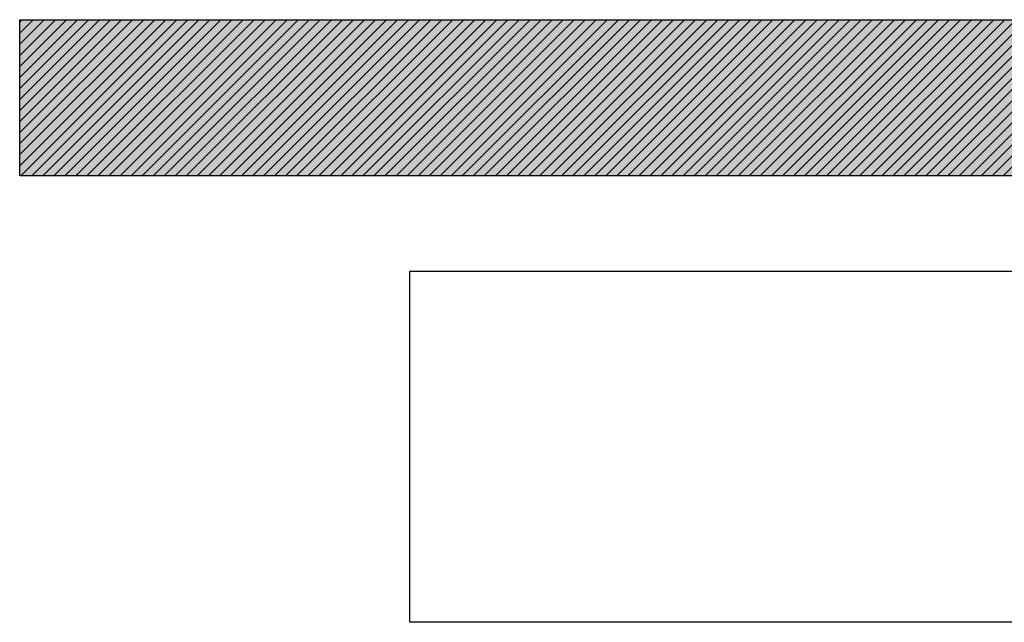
# Model space of a CAD drawing. Header units: millimetres. Extents: x 0 to 1485, y 0 to 1050.
# Tile 2 of 10: x 0 to 252, y 896 to 1050. Entities that reach past the tile are written whole.
import ezdxf

# ---------------------------------------------------------------- set-up
doc = ezdxf.new("R2010")
doc.units = ezdxf.units.MM
doc.header["$LTSCALE"] = 5
doc.layers.add('Default', color=7, linetype='Continuous')
picture_1 = doc.add_image_def('image1.jpg', size_in_pixel=(4302, 1260))

msp = doc.modelspace()

# ---------------------------------------------------------------- hatches: boundary and pattern name
at = {"layer": 'Default', "linetype": 'Continuous'}
h = msp.add_hatch(dxfattribs=at)
h.set_pattern_fill('LINE', scale=0.629921, angle=45, style=0)
h.paths.add_polyline_path([(1485, 1010), (1485, 1050), (0, 1050), (0, 1010)])
msp.add_hatch(color=7, dxfattribs=at).paths.add_polyline_path([(1485, 1010), (1485, 1050), (0, 1050), (0, 1010)])

# ---------------------------------------------------------------- linework, layer by layer
at = {"layer": 'Default', "color": 7, "linetype": 'Continuous'}
for p, q in [((0, 1050), (1485, 1050)), ((0, 1010), (0, 1050)), ((1485, 1010), (0, 1010))]:
    msp.add_line(p, q, dxfattribs=at)

# ---------------------------------------------------------------- pictures from other files: only their frames are drawn
image = msp.add_image(picture_1, insert=(100, 895.516), size_in_units=(307.286, 90))
image.dxf.flags = 7

doc.saveas('drawing.dxf')
